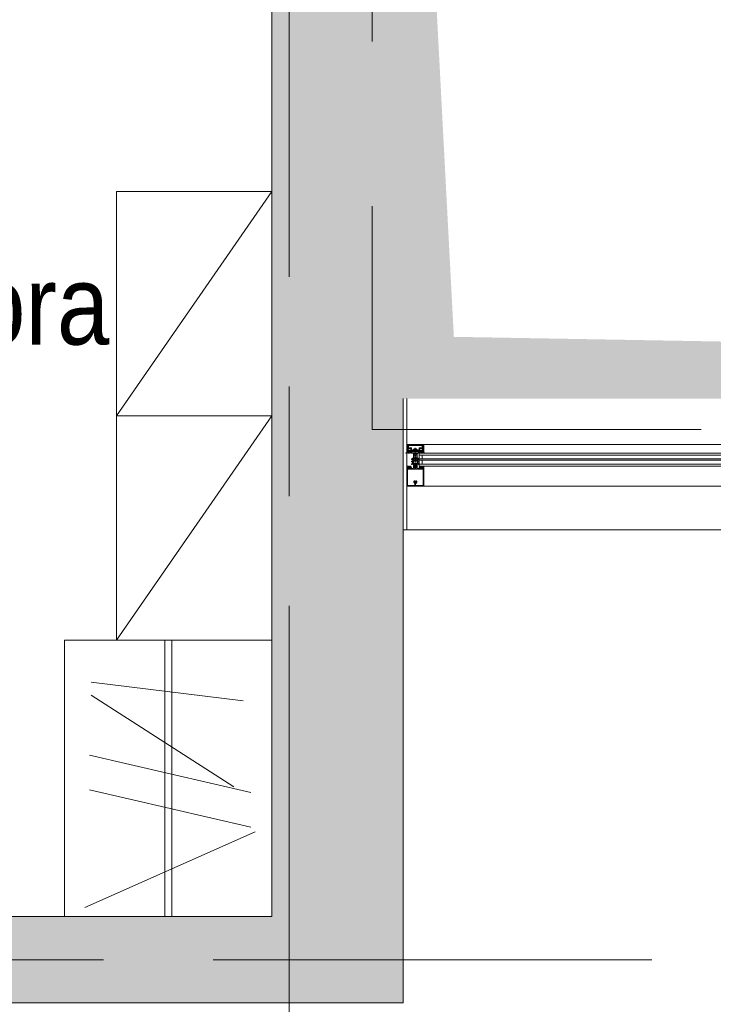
# Model space of a CAD drawing. Header units: centimetres. Extents: x -2424 to 2319, y 5 to 3760.
# Tile 101 of 117: x 496 to 697, y 3040 to 3326. Entities that reach past the tile are written whole.
import ezdxf

# ---------------------------------------------------------------- set-up
doc = ezdxf.new("R2010")
doc.units = ezdxf.units.CM
doc.linetypes.add('Długa kreska', pattern=[142.875, 95.25, -47.625])
doc.linetypes.add('Oś', pattern=[222.25, 127, -31.75, 31.75, -31.75])
for name, color, linetype, lineweight in [('A-AREA-IDEN', 2, 'Continuous', 13), ('A-DETL', 90, 'Continuous', 9), ('A-DETL-GENF', 92, 'Continuous', 9), ('A-GLAZ-CURT', 52, 'Continuous', 13), ('A-GLAZ-CWMG', 51, 'Continuous', 13), ('A-WALL', 113, 'Continuous', 13), ('I-FURN', 30, 'Continuous', 9), ('Q-SPCQ', 91, 'Continuous', 9), ('S-GRID', 1, 'Continuous', 13)]:
    doc.layers.add(name, color=color, linetype=linetype, lineweight=lineweight)
doc.layers.add('A-WALL-PATT', color=111, linetype='Continuous', lineweight=13, plot=False)
doc.styles.add('Arial_6', font='arial.ttf', dxfattribs={"width": 0.85, "height": 23})

msp = doc.modelspace()

# ---------------------------------------------------------------- linework, layer by layer
at = {"layer": 'A-DETL', "color": 251, "linetype": 'Długa kreska', "lineweight": 9}
for p, q in [((598.38, 3557.33), (598.38, 3206.83)), ((598.38, 3206.83), (1658.38, 3206.83))]:
    msp.add_line(p, q, dxfattribs=at)
at = {"layer": 'A-DETL-GENF', "color": 251, "lineweight": 9}
for p, q in [((608.53, 3202.56), (613.23, 3202.56)), ((608.74, 3202.25), (613.01, 3202.25)), ((613, 3202.4), (608.75, 3202.4)), ((608.28, 3200.06), (608.19, 3200.06)), ((608.73, 3201.52), (608.53, 3201.09)), ((608.84, 3201.65), (608.56, 3201.65)), ((608.7, 3200.08), (608.61, 3200.23)), ((608.75, 3201.15), (608.82, 3201.31)), ((608.8, 3200.16), (608.75, 3200.07)), ((609.74, 3201.55), (608.78, 3201.55)), ((608.87, 3200.54), (608.93, 3200.54)), ((609, 3200.48), (608.87, 3200.48)), ((608.92, 3200.07), (608.87, 3200.16)), ((608.9, 3200.81), (608.98, 3200.91)), ((608.9, 3200.37), (608.93, 3200.42)), ((608.91, 3201.37), (609.53, 3201.37)), ((609.02, 3200.16), (608.97, 3200.07)), ((609.04, 3200.75), (609.04, 3200.63)), ((609.05, 3200.43), (609.05, 3200.42)), ((609.21, 3200.8), (609.09, 3200.8)), ((609.09, 3200.58), (609.11, 3200.58)), ((609.09, 3200.4), (609.11, 3200.41)), ((609.14, 3200.07), (609.09, 3200.16)), ((609.14, 3200.59), (609.23, 3200.75)), ((609.16, 3200.86), (609.39, 3200.86)), ((609.16, 3200.39), (609.16, 3200.38)), ((609.24, 3200.16), (609.19, 3200.07)), ((609.21, 3200.37), (609.22, 3200.38)), ((609.27, 3200.37), (609.28, 3200.36)), ((609.36, 3200.07), (609.31, 3200.16)), ((609.32, 3200.75), (609.41, 3200.59)), ((609.33, 3200.36), (609.34, 3200.38)), ((609.47, 3200.8), (609.35, 3200.8)), ((609.39, 3200.39), (609.4, 3200.38)), ((609.46, 3200.16), (609.41, 3200.07)), ((609.44, 3200.58), (609.47, 3200.58)), ((609.45, 3200.39), (609.45, 3200.41)), ((609.5, 3200.43), (609.51, 3200.43)), ((609.52, 3200.63), (609.52, 3200.75)), ((609.58, 3200.07), (609.53, 3200.16)), ((609.57, 3200.91), (609.65, 3200.81)), ((609.63, 3200.54), (609.69, 3200.54)), ((609.68, 3200.16), (609.63, 3200.07)), ((609.8, 3200.07), (609.75, 3200.16)), ((609.89, 3200.9), (609.79, 3201.51)), ((610.85, 3200.87), (609.92, 3200.87)), ((610.47, 3201.09), (611.28, 3201.09)), ((610.58, 3199.56), (610.58, 3199.77)), ((611.1, 3201.24), (610.65, 3201.24)), ((610.88, 3201.54), (610.88, 3195.38)), ((611.83, 3200.87), (610.9, 3200.87)), ((611.18, 3199.56), (611.18, 3199.77)), ((611.97, 3201.51), (611.86, 3200.9)), ((611.95, 3200.07), (612, 3200.16)), ((612.98, 3201.55), (612.02, 3201.55)), ((612.13, 3200.54), (612.06, 3200.54)), ((612.07, 3200.16), (612.12, 3200.07)), ((612.18, 3200.91), (612.1, 3200.81)), ((612.17, 3200.07), (612.22, 3200.16)), ((612.22, 3201.37), (612.84, 3201.37)), ((612.24, 3200.63), (612.24, 3200.75)), ((612.26, 3200.43), (612.24, 3200.43)), ((612.29, 3200.8), (612.41, 3200.8)), ((612.31, 3200.58), (612.29, 3200.58)), ((612.29, 3200.16), (612.34, 3200.07)), ((612.3, 3200.39), (612.3, 3200.41)), ((612.43, 3200.75), (612.34, 3200.59)), ((612.36, 3200.39), (612.35, 3200.38)), ((612.59, 3200.86), (612.36, 3200.86)), ((612.39, 3200.07), (612.44, 3200.16)), ((612.42, 3200.36), (612.41, 3200.38)), ((612.48, 3200.37), (612.47, 3200.36)), ((612.51, 3200.16), (612.56, 3200.07)), ((612.61, 3200.59), (612.52, 3200.75)), ((612.54, 3200.37), (612.53, 3200.38)), ((612.55, 3200.8), (612.67, 3200.8)), ((612.6, 3200.39), (612.59, 3200.38)), ((612.61, 3200.07), (612.66, 3200.16)), ((612.67, 3200.58), (612.64, 3200.58)), ((612.66, 3200.4), (612.64, 3200.41)), ((612.7, 3200.43), (612.7, 3200.42)), ((612.72, 3200.75), (612.72, 3200.63)), ((612.73, 3200.16), (612.78, 3200.07)), ((612.76, 3200.48), (612.89, 3200.48)), ((612.85, 3200.81), (612.77, 3200.91)), ((612.85, 3200.37), (612.82, 3200.42)), ((612.89, 3200.54), (612.83, 3200.54)), ((612.83, 3200.07), (612.88, 3200.16)), ((613.2, 3201.65), (612.92, 3201.65)), ((612.93, 3201.31), (613.01, 3201.15)), ((612.95, 3200.16), (613, 3200.07)), ((613.22, 3201.09), (613.02, 3201.52)), ((613.05, 3200.08), (613.14, 3200.23)), ((613.48, 3200.06), (613.56, 3200.06)), ((608.53, 3196.14), (608.4, 3196.14)), ((608.51, 3196.26), (608.41, 3196.26)), ((608.79, 3196.03), (608.57, 3196.13)), ((608.97, 3196.14), (608.83, 3196.19)), ((609.08, 3196.24), (609.03, 3196.16)), ((609.18, 3196.16), (609.13, 3196.24)), ((609.3, 3196.24), (609.25, 3196.16)), ((609.4, 3196.16), (609.35, 3196.24)), ((609.52, 3196.24), (609.47, 3196.16)), ((610.12, 3198.58), (609.84, 3198.42)), ((610.1, 3197.85), (609.84, 3197.7)), ((610.1, 3197.12), (609.84, 3196.97)), ((609.96, 3198.21), (610.05, 3198.26)), ((609.96, 3197.48), (610.05, 3197.53)), ((609.96, 3196.75), (610.35, 3196.98)), ((610.13, 3198.22), (610.13, 3197.89)), ((610.13, 3197.49), (610.13, 3197.16)), ((610.33, 3198.59), (610.14, 3198.59)), ((610.38, 3197.02), (610.38, 3198.54)), ((610.38, 3196.91), (610.38, 3195.78)), ((610.51, 3196.96), (610.43, 3196.96)), ((610.69, 3196.16), (610.67, 3196.15)), ((610.67, 3196.13), (610.69, 3196.12)), ((610.7, 3196.1), (610.7, 3195.96)), ((611.05, 3196.1), (611.05, 3195.96)), ((611.06, 3196.16), (611.09, 3196.15)), ((611.09, 3196.13), (611.06, 3196.12)), ((611.33, 3196.96), (611.23, 3196.96)), ((611.38, 3197.02), (611.38, 3198.54)), ((611.38, 3195.78), (611.38, 3196.91)), ((611.79, 3196.75), (611.4, 3196.98)), ((611.43, 3198.59), (611.61, 3198.59)), ((611.63, 3198.22), (611.63, 3197.89)), ((611.63, 3197.49), (611.63, 3197.16)), ((611.64, 3198.58), (611.91, 3198.42)), ((611.65, 3197.85), (611.91, 3197.7)), ((611.65, 3197.12), (611.91, 3196.97)), ((611.79, 3198.21), (611.7, 3198.26)), ((611.79, 3197.48), (611.7, 3197.53)), ((612.23, 3196.24), (612.28, 3196.16)), ((612.35, 3196.16), (612.4, 3196.24)), ((612.45, 3196.24), (612.5, 3196.16)), ((612.57, 3196.16), (612.62, 3196.24)), ((612.67, 3196.24), (612.72, 3196.16)), ((612.78, 3196.14), (612.92, 3196.19)), ((612.96, 3196.03), (613.19, 3196.13)), ((613.23, 3196.14), (613.36, 3196.14)), ((613.25, 3196.26), (613.35, 3196.26)), ((608.38, 3190.67), (608.38, 3195.27)), ((608.59, 3190.67), (608.59, 3195.27)), ((608.66, 3195.8), (608.62, 3195.78)), ((608.62, 3195.73), (608.74, 3195.63)), ((608.83, 3195.78), (609.16, 3195.78)), ((608.85, 3195.64), (608.86, 3195.65)), ((608.9, 3195.67), (609.09, 3195.67)), ((609.16, 3195.98), (608.94, 3195.98)), ((609.13, 3195.65), (609.14, 3195.64)), ((609.21, 3195.82), (609.21, 3195.93)), ((609.25, 3195.63), (609.38, 3195.73)), ((609.37, 3195.78), (609.34, 3195.8)), ((610.8, 3195.79), (610.83, 3195.77)), ((610.95, 3195.79), (610.93, 3195.77)), ((612.38, 3195.78), (612.41, 3195.8)), ((612.5, 3195.63), (612.38, 3195.73)), ((612.55, 3195.82), (612.55, 3195.93)), ((612.59, 3195.98), (612.82, 3195.98)), ((612.92, 3195.78), (612.59, 3195.78)), ((612.62, 3195.65), (612.61, 3195.64)), ((612.85, 3195.67), (612.66, 3195.67)), ((612.9, 3195.64), (612.89, 3195.65)), ((613.14, 3195.73), (613.01, 3195.63)), ((613.1, 3195.8), (613.13, 3195.78)), ((613.17, 3190.67), (613.17, 3195.27)), ((613.38, 3190.67), (613.38, 3195.27)), ((608.38, 3192.26), (608.38, 3190.61)), ((608.51, 3190.46), (613.23, 3190.46)), ((610.76, 3191.93), (610.76, 3191.8)), ((610.76, 3191.51), (610.76, 3191.45)), ((610.78, 3190.72), (610.78, 3191.18)), ((610.98, 3191.18), (610.98, 3190.72)), ((611, 3191.8), (611, 3191.93)), ((611, 3191.45), (611, 3191.51)), ((613.38, 3190.61), (613.38, 3192.26))]:
    msp.add_line(p, q, dxfattribs=at)
at = {"layer": 'A-DETL-GENF', "color": 251, "lineweight": 9, "flags": 128}
for points in [[(608.6, 3200.92), (608.49, 3200.56), (608.38, 3200.56), (608.38, 3202.41)], [(612.87, 3201.7), (612.87, 3202.05), (613, 3202.05), (613, 3201.78), (613.25, 3201.78), (613.25, 3202.41), (608.51, 3202.41), (608.51, 3201.78), (608.76, 3201.78), (608.76, 3202.05), (608.89, 3202.05), (608.89, 3201.7)], [(608.55, 3202.2), (608.55, 3201.84), (608.69, 3201.84), (608.69, 3202.2)], [(613.06, 3202.2), (613.06, 3201.84), (613.2, 3201.84), (613.2, 3202.2)], [(613.38, 3202.41), (613.38, 3200.56), (613.27, 3200.56), (613.15, 3200.92)], [(608.4, 3200.27), (608.4, 3200.54), (608.81, 3200.54)], [(608.51, 3201.6), (608.51, 3201.28), (608.54, 3201.16), (608.54, 3201.06)], [(608.63, 3200.93), (608.53, 3200.56), (608.85, 3200.56), (608.93, 3200.64), (608.93, 3200.7), (608.74, 3200.7), (608.82, 3200.99)], [(608.96, 3200.72), (608.96, 3200.74), (608.91, 3200.77)], [(609.67, 3200.48), (609.55, 3200.48), (609.55, 3200.45), (609.68, 3200.47)], [(609.65, 3200.77), (609.6, 3200.74), (609.6, 3200.72)], [(609.63, 3201.29), (609.74, 3200.7), (609.63, 3200.7), (609.63, 3200.64), (609.71, 3200.56), (612.05, 3200.56), (612.13, 3200.64), (612.13, 3200.7), (612.02, 3200.7), (612.12, 3201.29)], [(609.76, 3200.54), (609.9, 3200.54), (609.9, 3200.15), (609.85, 3200.07)], [(610.36, 3201.03), (610.34, 3200.88), (611.42, 3200.88), (611.4, 3201.03)], [(610.68, 3199.95), (610.68, 3200.06), (610.38, 3200.06), (610.38, 3196.99), (610.7, 3196.99), (610.7, 3196.18)], [(611.14, 3199.48), (610.88, 3199.26), (610.88, 3198.96), (611.08, 3198.96), (611.08, 3198.76), (610.98, 3198.76), (610.98, 3198.59), (611.08, 3198.59), (611.08, 3198.39), (610.88, 3198.39), (610.88, 3198.23), (611.08, 3198.23), (611.08, 3198.03), (610.98, 3198.03), (610.98, 3197.86), (611.08, 3197.86), (611.08, 3197.66), (610.88, 3197.66), (610.88, 3195.76), (610.88, 3197.66), (610.68, 3197.66), (610.68, 3197.86), (610.78, 3197.86), (610.78, 3198.03), (610.68, 3198.03), (610.68, 3198.23), (610.88, 3198.23), (610.88, 3198.39), (610.68, 3198.39), (610.68, 3198.59), (610.78, 3198.59), (610.78, 3198.76), (610.68, 3198.76), (610.68, 3198.96), (610.88, 3198.96), (610.88, 3199.26), (610.61, 3199.48)], [(611.08, 3199.95), (611.08, 3200.06), (611.38, 3200.06), (611.38, 3196.99), (611.05, 3196.99), (611.05, 3196.18)], [(611.99, 3200.54), (611.86, 3200.54), (611.86, 3200.15), (611.9, 3200.07)], [(612.08, 3200.48), (612.2, 3200.48), (612.2, 3200.45), (612.07, 3200.47)], [(612.11, 3200.77), (612.16, 3200.74), (612.16, 3200.72)], [(612.8, 3200.72), (612.8, 3200.74), (612.85, 3200.77)], [(612.93, 3200.99), (613.01, 3200.7), (612.83, 3200.7), (612.83, 3200.64), (612.91, 3200.56), (613.23, 3200.56), (613.13, 3200.93)], [(613.36, 3200.27), (613.36, 3200.54), (612.95, 3200.54)], [(613.22, 3201.06), (613.22, 3201.16), (613.25, 3201.28), (613.25, 3201.6)], [(608.38, 3196.12), (608.38, 3195.98), (608.58, 3195.98), (608.63, 3195.99)], [(609.36, 3195.99), (609.42, 3195.98), (609.62, 3195.98), (609.62, 3196.17), (609.57, 3196.24)], [(610.79, 3195.61), (610.68, 3195.8), (610.68, 3195.93), (610.63, 3195.96), (610.68, 3195.99), (610.68, 3196.11), (610.63, 3196.14), (610.68, 3196.17), (610.68, 3196.29), (610.63, 3196.32), (610.68, 3196.35), (610.68, 3196.47), (610.63, 3196.5), (610.68, 3196.53), (610.68, 3196.65), (610.63, 3196.68), (610.68, 3196.71), (610.68, 3196.83), (610.62, 3196.86)], [(611.13, 3196.86), (611.13, 3196.77), (611.08, 3196.74), (611.08, 3196.62), (611.13, 3196.59), (611.08, 3196.56), (611.08, 3196.44), (611.13, 3196.41), (611.08, 3196.38), (611.08, 3196.26), (611.13, 3196.23), (611.08, 3196.2), (611.08, 3196.08), (611.13, 3196.05), (611.08, 3196.02), (611.08, 3195.9), (611.13, 3195.87), (611.08, 3195.84), (611.08, 3195.8), (610.96, 3195.61)], [(612.39, 3195.99), (612.34, 3195.98), (612.14, 3195.98), (612.14, 3196.17), (612.18, 3196.24)], [(613.38, 3196.12), (613.38, 3195.98), (613.17, 3195.98), (613.12, 3195.99)], [(608.97, 3195.59), (608.53, 3195.59), (608.53, 3195.82), (608.65, 3195.82), (608.65, 3195.88), (608.57, 3195.96), (608.38, 3195.96), (608.38, 3195.16)], [(613.17, 3195.16), (613.17, 3195.36), (608.59, 3195.36), (608.59, 3195.16)], [(610.23, 3195.63), (609.67, 3195.63), (609.67, 3195.84), (609.79, 3195.84), (609.79, 3195.96), (609.43, 3195.96), (609.35, 3195.88), (609.35, 3195.82), (609.47, 3195.82), (609.47, 3195.59), (609.02, 3195.59)], [(612.73, 3195.59), (612.29, 3195.59), (612.29, 3195.82), (612.41, 3195.82), (612.41, 3195.88), (612.33, 3195.96), (611.97, 3195.96), (611.97, 3195.84), (612.09, 3195.84), (612.09, 3195.63), (611.53, 3195.63)], [(613.38, 3195.16), (613.38, 3195.96), (613.19, 3195.96), (613.11, 3195.88), (613.11, 3195.82), (613.23, 3195.82), (613.23, 3195.59), (612.78, 3195.59)], [(608.59, 3192.26), (608.59, 3190.67), (610.73, 3190.67)], [(611.03, 3190.67), (613.17, 3190.67), (613.17, 3192.26)]]:
    msp.add_lwpolyline(points, dxfattribs=at)
for points in [[(609.91, 3200.1), (611.85, 3200.1), (611.85, 3200.55), (609.91, 3200.55)], [(609.91, 3200.06), (611.85, 3200.06), (611.85, 3200.1), (609.91, 3200.1)]]:
    msp.add_lwpolyline(points, close=True, dxfattribs=at)
at = {"layer": 'A-DETL-GENF', "color": 251, "lineweight": 9}
for centre, radius, start, end in [((608.53, 3202.41), 0.15, 90.0494, 179.9506), ((608.75, 3202.2), 0.2, 90.0295, 179.9723), ((608.74, 3202.2), 0.0501, 90.0875, 179.9336), ((613, 3202.2), 0.2, 359.9718, 90.0352), ((613.01, 3202.2), 0.0499, 359.8796, 90.0225), ((613.23, 3202.41), 0.15, 359.9938, 90.0062), ((608.19, 3200.09), 0.03, 98.3567, 270.0978), ((608.14, 3200.4), 0.286, 278.3567, 332.4079), ((608.28, 3200.26), 0.2, 270.0978, 279.5455), ((608.26, 3200.35), 0.291, 279.5455, 334.6363), ((608.56, 3201.6), 0.0498, 89.8262, 180.1735), ((608.59, 3201.07), 0.06, 155, 261.5583), ((608.57, 3200.2), 0.05, 29.8351, 154.6363), ((608.61, 3201.06), 0.07, 180, 239.9983), ((608.54, 3200.94), 0.07, 342, 59.9983), ((608.57, 3200.95), 0.06, 345, 81.5583), ((608.73, 3200.09), 0.03, 209.8351, 329.2846), ((608.78, 3201.5), 0.05, 90, 155), ((608.8, 3201.12), 0.06, 155, 251.1808), ((608.76, 3201.01), 0.06, 345, 71.1808), ((608.87, 3200.41), 0.065, 90, 270), ((608.84, 3200.14), 0.0417, 35.132, 144.868), ((608.84, 3200.54), 0.03, 180, 0), ((608.91, 3201.27), 0.1, 90, 155), ((608.84, 3201.7), 0.05, 269.9981, 0.0017), ((608.87, 3200.39), 0.04, 270, 330.0063), ((608.92, 3200.79), 0.03, 140.0103, 239.9951), ((608.95, 3200.09), 0.03, 210.4654, 329.4113), ((608.93, 3200.57), 0.03, 270.9052, 359.9815), ((609.02, 3200.37), 0.1, 90.8272, 149.9977), ((609.26, 3200.65), 0.314, 165.4979, 194.5021), ((609.04, 3200.86), 0.08, 22.6156, 140.0033), ((609, 3200.43), 0.05, 54.9221, 90), ((609.02, 3200.43), 0.0339, 3.0025, 90.8217), ((609.28, 3200.83), 0.44, 234.9221, 305.8412), ((609.06, 3200.14), 0.0415, 35.012, 144.988), ((609.09, 3200.75), 0.05, 89.9899, 180.0101), ((609.09, 3200.63), 0.05, 179.9897, 270.0103), ((609.08, 3200.42), 0.0272, 183.0147, 299.989), ((609.11, 3200.61), 0.03, 269.9879, 330.0064), ((609.12, 3200.38), 0.0316, 18.0033, 119.993), ((609.16, 3200.91), 0.05, 202.6224, 269.9997), ((609.17, 3200.09), 0.03, 210.4654, 329.8552), ((609.19, 3200.39), 0.03, 197.9991, 314.9995), ((609.21, 3200.77), 0.03, 329.9976, 90.0064), ((609.25, 3200.36), 0.0316, 32.9896, 135.009), ((609.28, 3200.13), 0.043, 36.1766, 142.1564), ((609.31, 3200.38), 0.03, 213.0015, 329.9997), ((609.35, 3200.77), 0.03, 89.9987, 209.9973), ((609.37, 3200.37), 0.0316, 48.0026, 149.9974), ((609.39, 3200.09), 0.03, 210.4654, 329.6551), ((609.39, 3200.91), 0.05, 269.9988, 337.3791), ((609.42, 3200.4), 0.03, 227.9972, 345.0045), ((609.44, 3200.61), 0.03, 209.995, 270.0107), ((609.51, 3200.86), 0.08, 40.0031, 157.3772), ((609.48, 3200.41), 0.03, 63.0032, 164.9985), ((609.5, 3200.14), 0.0419, 35.3001, 144.5335), ((609.47, 3200.75), 0.05, 0.0092, 89.9908), ((609.47, 3200.63), 0.05, 270.009, 359.991), ((609.52, 3200.45), 0.03, 243.009, 359.9888), ((609.53, 3201.27), 0.1, 10, 90), ((609.55, 3200.45), 0.03, 90, 125.8412), ((609.61, 3200.09), 0.03, 210.2315, 329.6554), ((609.29, 3200.65), 0.314, 346.8025, 14.483), ((609.63, 3200.57), 0.03, 166.8025, 270), ((609.63, 3200.79), 0.03, 299.9983, 40.0113), ((609.67, 3200.51), 0.033, 270, 54.9099), ((609.68, 3200.52), 0.05, 269.9912, 352.8263), ((609.72, 3200.14), 0.0416, 28.432, 153.0459), ((609.76, 3200.51), 0.03, 90.003, 172.8115), ((609.74, 3201.5), 0.05, 10, 90), ((609.83, 3200.09), 0.03, 209.868, 330.2035), ((609.92, 3200.9), 0.03, 190, 270), ((610.57, 3200.98), 0.22, 117.2746, 166.0268), ((610.88, 3200.35), 0.92, 104.1683, 116.293), ((610.68, 3199.77), 0.1, 120, 180), ((610.68, 3199.56), 0.1, 180, 230), ((610.58, 3199.95), 0.1, 300, 0), ((610.88, 3200.88), 0.0256, 192.6804, 347.3196), ((611.18, 3199.95), 0.1, 180, 240), ((610.88, 3200.35), 0.921, 63.7078, 75.8284), ((611.08, 3199.77), 0.1, 0, 60), ((611.08, 3199.56), 0.1, 310, 0), ((611.18, 3200.98), 0.22, 13.9707, 62.728), ((611.83, 3200.9), 0.03, 270, 350), ((611.93, 3200.09), 0.03, 209.7965, 330.132), ((612.02, 3201.5), 0.05, 90, 170), ((611.99, 3200.51), 0.03, 7.1885, 89.997), ((612.04, 3200.14), 0.0416, 26.9541, 151.568), ((612.07, 3200.52), 0.05, 187.1737, 270.0088), ((612.08, 3200.51), 0.033, 125.0901, 270), ((612.12, 3200.79), 0.03, 139.9887, 240.0017), ((612.22, 3201.27), 0.1, 90, 170), ((612.15, 3200.09), 0.03, 210.3446, 329.7685), ((612.13, 3200.57), 0.03, 270, 13.1975), ((612.46, 3200.65), 0.314, 165.517, 193.1975), ((612.24, 3200.86), 0.08, 22.6228, 139.9969), ((612.2, 3200.45), 0.03, 54.1588, 90), ((612.23, 3200.45), 0.03, 180.0112, 296.991), ((612.48, 3200.83), 0.44, 234.1588, 305.0779), ((612.26, 3200.14), 0.0419, 35.4665, 144.6999), ((612.29, 3200.75), 0.05, 90.0092, 179.9908), ((612.29, 3200.63), 0.05, 180.009, 269.991), ((612.27, 3200.41), 0.03, 15.0015, 116.9968), ((612.33, 3200.4), 0.03, 194.9955, 312.0028), ((612.31, 3200.61), 0.03, 269.9893, 330.005), ((612.36, 3200.91), 0.05, 202.6209, 270.0012), ((612.37, 3200.09), 0.03, 210.3449, 329.5346), ((612.38, 3200.37), 0.0316, 30.0026, 131.9974), ((612.41, 3200.77), 0.03, 330.0027, 90.0013), ((612.45, 3200.38), 0.03, 210.0003, 326.9985), ((612.48, 3200.13), 0.043, 37.8436, 143.8234), ((612.51, 3200.36), 0.0316, 44.991, 147.0104), ((612.55, 3200.77), 0.03, 89.9936, 210.0024), ((612.57, 3200.39), 0.03, 225.0005, 342.0009), ((612.59, 3200.09), 0.03, 210.1448, 329.5346), ((612.59, 3200.91), 0.05, 270.0003, 337.3776), ((612.63, 3200.38), 0.0316, 60.007, 161.9967), ((612.64, 3200.61), 0.03, 209.9936, 270.0121), ((612.71, 3200.86), 0.08, 39.9967, 157.3844), ((612.68, 3200.42), 0.0272, 240.011, 356.9853), ((612.7, 3200.14), 0.0415, 35.012, 144.988), ((612.67, 3200.75), 0.05, 359.9899, 90.0101), ((612.67, 3200.63), 0.05, 269.9897, 0.0103), ((612.74, 3200.43), 0.0339, 89.1783, 176.9975), ((612.76, 3200.43), 0.05, 90, 125.0779), ((612.74, 3200.37), 0.1, 30.0023, 89.1728), ((612.81, 3200.09), 0.03, 210.5887, 329.5346), ((612.49, 3200.65), 0.314, 345.4979, 14.5021), ((612.83, 3200.57), 0.03, 180.0185, 269.0948), ((612.84, 3201.27), 0.1, 25, 90), ((612.83, 3200.79), 0.03, 300.0049, 39.9897), ((612.89, 3200.39), 0.04, 209.9937, 270), ((612.92, 3201.7), 0.05, 180, 270.0001), ((612.92, 3200.14), 0.0417, 35.132, 144.868), ((612.92, 3200.54), 0.03, 180, 0), ((612.89, 3200.41), 0.065, 270, 90), ((612.99, 3201.01), 0.06, 108.8192, 195), ((612.95, 3201.12), 0.06, 288.8192, 25), ((612.98, 3201.5), 0.05, 25, 90), ((613.03, 3200.09), 0.03, 210.7154, 330.1649), ((613.18, 3200.95), 0.06, 98.4417, 195), ((613.18, 3200.2), 0.05, 25.3637, 150.1649), ((613.22, 3200.94), 0.07, 120.0064, 198), ((613.17, 3201.07), 0.06, 278.4417, 25), ((613.15, 3201.06), 0.07, 300.0064, 0), ((613.2, 3201.6), 0.0512, 0.5709, 88.6482), ((613.49, 3200.35), 0.291, 205.3637, 260.4545), ((613.61, 3200.4), 0.286, 207.5921, 261.6433), ((613.48, 3200.26), 0.2, 260.4545, 269.9022), ((613.56, 3200.09), 0.03, 269.9022, 81.6433), ((608.44, 3196.23), 0.059, 165.3964, 271.4026), ((608.4, 3196.12), 0.02, 90.0007, 179.9993), ((608.41, 3196.24), 0.02, 90, 165.3964), ((608.45, 3195.24), 0.933, 66.9965, 90.413), ((608.48, 3195.26), 0.997, 69.31, 88.5011), ((608.53, 3196.04), 0.1, 66, 89.9999), ((608.8, 3196.06), 0.0337, 246, 66.9965), ((608.99, 3196.19), 0.05, 249.464, 329.931), ((609.11, 3196.23), 0.03, 30.0871, 149.9129), ((609.22, 3196.18), 0.0402, 207.6299, 332.2078), ((609.33, 3196.23), 0.0299, 24.936, 149.878), ((609.44, 3196.18), 0.0414, 208.176, 331.824), ((609.55, 3196.23), 0.0301, 30.1258, 149.8742), ((609.9, 3198.32), 0.125, 120, 300), ((609.9, 3197.59), 0.125, 120, 300), ((609.9, 3196.86), 0.125, 120, 300), ((610.08, 3198.22), 0.05, 0, 120), ((610.08, 3197.49), 0.05, 0, 120), ((610.08, 3197.89), 0.05, 300, 0), ((610.08, 3197.16), 0.05, 300, 0), ((610.14, 3198.54), 0.05, 90, 120), ((610.33, 3198.54), 0.05, 0, 90), ((610.33, 3197.02), 0.05, 300, 0), ((610.43, 3196.91), 0.05, 90.9313, 179.9852), ((610.5, 3196.83), 0.126, 11.5693, 85.5931), ((610.67, 3196.14), 0.01, 120.0198, 239.9697), ((610.68, 3196.18), 0.02, 300.0198, 0), ((610.68, 3196.1), 0.02, 0, 59.9697), ((611.07, 3196.18), 0.02, 180, 239.9802), ((611.07, 3196.1), 0.02, 120.0303, 180), ((611.08, 3196.14), 0.01, 300.0303, 59.9802), ((611.23, 3196.86), 0.0999, 89.9704, 180.0296), ((611.33, 3196.91), 0.05, 359.9899, 90.0101), ((611.43, 3198.54), 0.05, 90, 180), ((611.43, 3197.02), 0.05, 180, 240), ((611.61, 3198.54), 0.05, 60, 90), ((611.68, 3198.22), 0.05, 60, 180), ((611.68, 3197.89), 0.05, 180, 240), ((611.68, 3197.49), 0.05, 60, 180), ((611.68, 3197.16), 0.05, 180, 240), ((611.85, 3198.32), 0.125, 240, 60), ((611.85, 3197.59), 0.125, 240, 60), ((611.85, 3196.86), 0.125, 240, 60), ((612.2, 3196.23), 0.0301, 30.1258, 149.8742), ((612.32, 3196.18), 0.0414, 208.176, 331.824), ((612.43, 3196.23), 0.0299, 30.122, 155.064), ((612.54, 3196.18), 0.0402, 207.7922, 332.3701), ((612.65, 3196.23), 0.03, 30.0871, 149.9129), ((612.76, 3196.19), 0.05, 210.069, 290.536), ((613.27, 3195.26), 0.997, 91.4989, 110.69), ((612.95, 3196.06), 0.0337, 113.0035, 294), ((613.3, 3195.24), 0.933, 89.587, 113.0035), ((613.23, 3196.04), 0.1, 90.0001, 114), ((613.31, 3196.23), 0.059, 268.5974, 14.6036), ((613.35, 3196.24), 0.02, 14.6036, 90), ((613.36, 3196.12), 0.02, 0.0007, 89.9993), ((608.64, 3195.75), 0.03, 120.0085, 231.4202), ((608.64, 3195.96), 0.03, 345.6254, 104.5973), ((608.93, 3195.89), 0.277, 165.6254, 193.3413), ((608.65, 3195.82), 0.02, 299.9829, 13.3413), ((608.79, 3195.69), 0.08, 230.315, 321.1525), ((608.94, 3195.83), 0.148, 89.7596, 187.5836), ((608.84, 3195.83), 0.0496, 200.3122, 267.2441), ((608.9, 3195.62), 0.05, 90, 141.1525), ((609, 3195.59), 0.0255, 192.35, 347.65), ((609.09, 3195.62), 0.05, 38.8472, 90), ((609.2, 3195.69), 0.08, 218.8472, 309.685), ((609.16, 3195.93), 0.0502, 0.2678, 86.6677), ((609.16, 3195.83), 0.0499, 273.0107, 350.7737), ((609.36, 3195.96), 0.03, 75.4058, 194.3746), ((609.06, 3195.89), 0.277, 346.659, 14.3746), ((609.35, 3195.82), 0.02, 166.659, 240.0153), ((609.36, 3195.75), 0.03, 308.5798, 59.9915), ((610.23, 3195.78), 0.15, 269.9706, 0.0294), ((610.9, 3195.96), 0.2, 180, 240), ((610.88, 3195.66), 0.1, 208.7984, 331.2016), ((610.88, 3195.86), 0.1, 240, 270), ((610.88, 3195.86), 0.1, 270, 300), ((610.85, 3195.96), 0.2, 300, 0), ((611.53, 3195.78), 0.15, 179.9706, 270.0294), ((612.39, 3195.75), 0.03, 120.0085, 231.4202), ((612.4, 3195.96), 0.03, 345.6254, 104.5942), ((612.4, 3195.82), 0.02, 299.9847, 13.341), ((612.69, 3195.89), 0.277, 165.6254, 193.341), ((612.55, 3195.69), 0.08, 230.315, 321.1528), ((612.6, 3195.93), 0.0502, 93.3323, 179.7322), ((612.6, 3195.83), 0.0499, 189.2263, 266.9893), ((612.66, 3195.62), 0.05, 90, 141.1528), ((612.76, 3195.59), 0.0255, 192.35, 347.65), ((612.82, 3195.83), 0.148, 352.4164, 90.2404), ((612.85, 3195.62), 0.05, 38.8475, 90), ((612.96, 3195.69), 0.08, 218.8475, 309.685), ((612.92, 3195.83), 0.0496, 272.7559, 339.6878), ((613.12, 3195.96), 0.03, 75.4027, 194.3746), ((612.82, 3195.89), 0.277, 346.6587, 14.3746), ((613.11, 3195.82), 0.02, 166.6587, 240.0171), ((613.12, 3195.75), 0.03, 308.5798, 59.9915), ((608.53, 3190.61), 0.15, 180.1055, 263.878), ((610.88, 3191.66), 0.45, 128.9448, 252.583), ((610.66, 3191.93), 0.1, 0, 128.9448), ((610.88, 3191.66), 0.21, 143.7768, 216.2232), ((610.73, 3191.8), 0.03, 229.6807, 0), ((610.73, 3191.51), 0.03, 0, 130.3193), ((610.73, 3190.72), 0.05, 269.9791, 0.0209), ((610.73, 3191.18), 0.05, 0, 72.583), ((610.88, 3191.66), 0.24, 240, 300), ((611.03, 3191.18), 0.05, 107.4982, 180), ((611.03, 3190.72), 0.05, 180.0077, 269.9923), ((611.1, 3191.93), 0.1, 51.0552, 180), ((611.03, 3191.8), 0.03, 180, 310.3193), ((611.03, 3191.51), 0.03, 49.6807, 180), ((610.88, 3191.66), 0.45, 287.4982, 51.0552), ((610.88, 3191.66), 0.21, 323.7768, 36.2232), ((613.23, 3190.61), 0.15, 270.0003, 359.9997)]:
    msp.add_arc(centre, radius, start, end, dxfattribs=at)
at = {"layer": 'A-DETL-GENF', "color": 251, "linetype": 'Continuous', "lineweight": 9, "extrusion": (0, 0, -1)}
for points in [[(-607.38, 3215.83), (-622.03, 3233.71), (-607.38, 3513.33)], [(-622.03, 3233.71), (-607.38, 3215.83), (-1261.72, 3215.83)], [(-622.03, 3233.71), (-1261.72, 3215.83), (-1641.38, 3215.83)]]:
    msp.add_solid(points, dxfattribs=at)
at = {"layer": 'A-GLAZ-CURT', "color": 251, "lineweight": 9}
for p, q in [((611.98, 3196.26), (611.98, 3200.06)), ((611.98, 3200.06), (756.78, 3200.06)), ((756.78, 3199.46), (611.98, 3199.46)), ((612.88, 3199.46), (612.88, 3198.36)), ((756.78, 3198.36), (611.98, 3198.36)), ((756.78, 3197.96), (611.98, 3197.96)), ((756.78, 3196.86), (611.98, 3196.86)), ((756.78, 3196.26), (611.98, 3196.26)), ((612.88, 3197.96), (612.88, 3196.86))]:
    msp.add_line(p, q, dxfattribs=at)
at = {"layer": 'A-GLAZ-CWMG', "color": 251, "lineweight": 9}
for p, q in [((613.38, 3202.56), (755.38, 3202.56)), ((613.38, 3200.07), (755.38, 3200.07)), ((755.38, 3190.46), (613.38, 3190.46))]:
    msp.add_line(p, q, dxfattribs=at)
at = {"layer": 'A-WALL', "color": 251, "lineweight": 9}
for p, q in [((569.38, 3515.83), (569.38, 3065.83)), ((607.38, 3215.83), (607.38, 3177.83)), ((608.38, 3202.56), (608.38, 3215.83)), ((608.38, 3196.26), (608.38, 3200.06)), ((608.38, 3177.83), (608.38, 3190.46)), ((607.38, 3040.83), (607.38, 3177.83)), ((607.38, 3177.83), (608.38, 3177.83)), ((1167.38, 3177.83), (608.38, 3177.83)), ((569.38, 3065.83), (389.88, 3065.83)), ((389.88, 3040.83), (607.38, 3040.83))]:
    msp.add_line(p, q, dxfattribs=at)
at = {"layer": 'A-WALL-PATT', "color": 251, "linetype": 'Continuous', "lineweight": 9}
msp.add_solid([(569.38, 3040.83), (569.38, 3511.33), (569.38, 3065.83)], dxfattribs=at)
at = {"layer": 'A-WALL-PATT', "color": 251, "linetype": 'Continuous', "lineweight": 9, "extrusion": (0, 0, -1)}
for points in [[(-569.38, 3511.33), (-569.38, 3040.83), (-607.38, 3040.83)], [(-569.38, 3511.33), (-607.38, 3040.83), (-607.38, 3511.33)], [(-389.88, 3065.83), (-389.88, 3040.83), (-569.38, 3065.83)], [(-569.38, 3065.83), (-389.88, 3040.83), (-569.38, 3040.83)]]:
    msp.add_solid(points, dxfattribs=at)
at = {"layer": 'I-FURN', "color": 251, "lineweight": 9}
for p, q in [((509.38, 3145.83), (569.38, 3145.83)), ((509.38, 3065.83), (509.38, 3145.83)), ((538.38, 3065.83), (538.38, 3145.83)), ((540.38, 3065.83), (540.38, 3145.83)), ((561.08, 3128.33), (517.08, 3133.7)), ((558.36, 3103.4), (517.08, 3129.97)), ((563.31, 3101.74), (516.54, 3112.53)), ((563.31, 3091.74), (516.54, 3102.53)), ((564.56, 3090.42), (515.23, 3068.46))]:
    msp.add_line(p, q, dxfattribs=at)
at = {"layer": 'Q-SPCQ', "color": 251, "lineweight": 9}
for p, q in [((524.38, 3210.83), (569.38, 3275.83)), ((524.38, 3275.83), (569.38, 3275.83)), ((524.38, 3210.83), (524.38, 3275.83)), ((524.38, 3145.83), (569.38, 3210.83)), ((524.38, 3210.83), (569.38, 3210.83)), ((524.38, 3145.83), (524.38, 3210.83)), ((569.38, 3210.83), (524.38, 3210.83)), ((569.38, 3145.83), (524.38, 3145.83))]:
    msp.add_line(p, q, dxfattribs=at)
at = {"layer": 'S-GRID', "color": 251, "linetype": 'Oś', "lineweight": 9}
for p, q in [((574.38, 3600.33), (574.38, 2843.33)), ((-1225.62, 3053.33), (1897.1, 3053.33))]:
    msp.add_line(p, q, dxfattribs=at)

# ---------------------------------------------------------------- texts
at = {"layer": 'A-AREA-IDEN', "color": 251, "lineweight": 9, "style": 'Arial_6', "width": 0.85}
msp.add_text('koordynatora', height=23, dxfattribs=at).set_placement((362.94, 3231.47))

doc.saveas('drawing.dxf')
